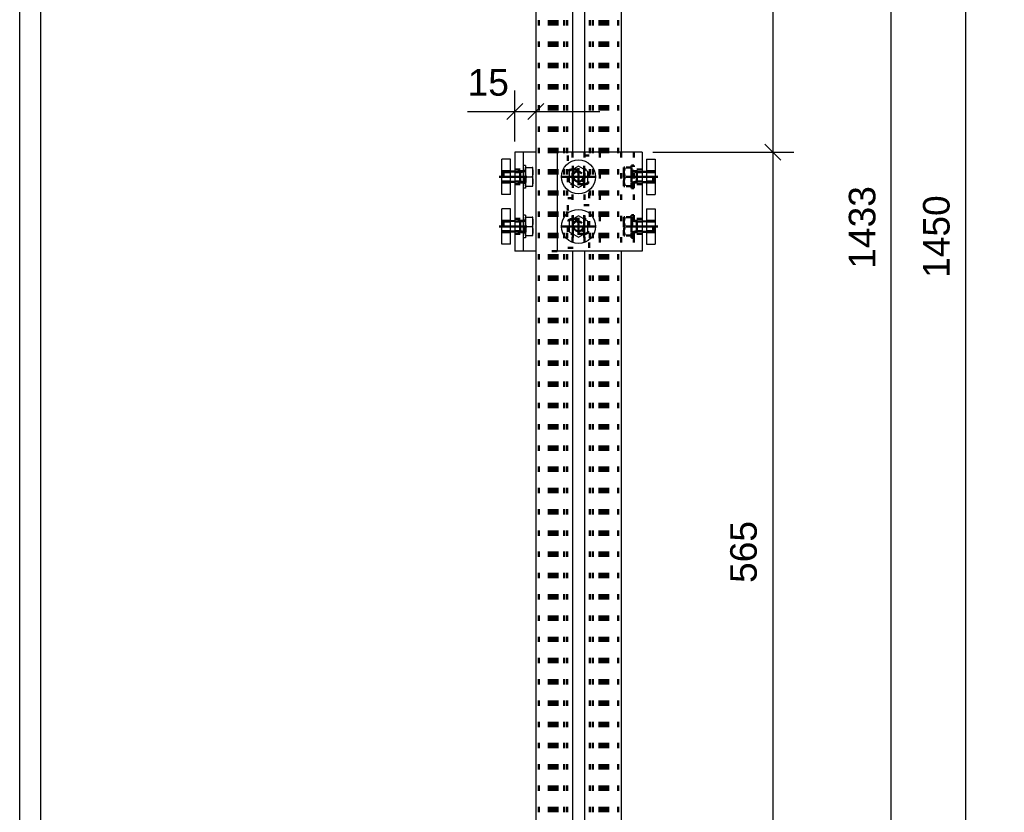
# Model space of a CAD drawing. Header units: millimetres. Extents: x -2 to 418, y -488 to -191.
# Tile 7 of 29: x 3 to 95, y -414 to -339. Entities that reach past the tile are written whole.
import ezdxf

# ---------------------------------------------------------------- set-up
doc = ezdxf.new("R2010")
doc.units = ezdxf.units.MM
doc.linetypes.add('DOT', pattern=[2, 0.5, -1.5])
doc.linetypes.add('STRICHPUNKT2', pattern=[18.5, 10, -4, 0.5, -4])
doc.layers.get('0').update_dxf_attribs({"linetype": 'CONTINUOUS'})
for name, color, linetype in [('DIM49', 4, 'CONTINUOUS'), ('LE_RED', 1, 'CONTINUOUS'), ('TXT_DIM49', 2, 'CONTINUOUS')]:
    doc.layers.add(name, color=color, linetype=linetype)
doc.layers.add('LE_ALL', color=7, linetype='CONTINUOUS', lineweight=50)
doc.styles.add('ARIAL', font='arial.ttf')

# ---------------------------------------------------------------- blocks, each defined once
blk = doc.blocks.new('DINA3_00002', base_point=(410.594, -481.109))
blk.add_line((4.594, -481.109), (4.594, -198.109))
blk.add_lwpolyline([(2.594, -483.109), (2.594, -196.109), (412.594, -196.109)])
blk = doc.blocks.new('_ZBL0012_00001')
blk.add_blockref('DINA3_00002', (410.594, -481.109))
blk = doc.blocks.new('_D4', base_point=(71.932, -316.605))
at = {"layer": 'DIM49', "color": 1}
for p, q in [((74.182, -276.808), (72.682, -275.308)), ((62.162, -276.058), (75.432, -276.058)), ((73.432, -276.058), (73.432, -351.392)), ((72.682, -350.642), (74.182, -352.142)), ((62.162, -351.392), (75.432, -351.392))]:
    blk.add_line(p, q, dxfattribs=at)
at = {"layer": 'TXT_DIM49', "style": 'ARIAL'}
blk.add_text('565', height=2.5, rotation=90.00021, dxfattribs=at).set_placement((71.932, -316.605))
blk = doc.blocks.new('_D5', base_point=(71.932, -391.938))
at = {"layer": 'DIM49', "color": 1}
for p, q in [((74.182, -352.142), (72.682, -350.642)), ((62.162, -351.392), (75.432, -351.392)), ((73.432, -351.392), (73.432, -426.725)), ((72.682, -425.975), (74.182, -427.475)), ((62.162, -426.725), (75.432, -426.725))]:
    blk.add_line(p, q, dxfattribs=at)
at = {"layer": 'TXT_DIM49', "style": 'ARIAL'}
blk.add_text('565', height=2.5, rotation=90.00021, dxfattribs=at).set_placement((71.932, -391.938))
blk = doc.blocks.new('Profiel 60x60_00571', base_point=(57.696, -262.996))
blk.add_line((51.162, -262.996), (51.162, -454.062))
for points in [[(54.596, -285.392), (54.596, -351.392)], [(55.729, -285.392), (55.729, -351.392)], [(59.162, -285.392), (59.162, -351.392)], [(54.596, -360.725), (54.596, -426.725)], [(55.729, -360.725), (55.729, -426.725)], [(59.162, -360.725), (59.162, -426.725)]]:
    blk.add_lwpolyline(points)
at = {"layer": 'LE_ALL', "color": 3, "linetype": 'DOT'}
for p, q in [((51.429, -262.996), (51.429, -454.062)), ((51.429, -262.996), (51.429, -454.062)), ((52.36, -262.996), (52.36, -454.062)), ((52.509, -262.996), (52.509, -454.062)), ((52.562, -262.996), (52.562, -454.062)), ((52.629, -262.996), (52.629, -454.062)), ((52.737, -262.996), (52.737, -454.062)), ((52.762, -262.996), (52.762, -454.062)), ((52.842, -262.996), (52.842, -454.062)), ((52.855, -262.996), (52.855, -454.062)), ((52.896, -262.996), (52.896, -454.062)), ((52.929, -262.996), (52.929, -454.062)), ((53.016, -262.996), (53.016, -454.062)), ((53.176, -262.996), (53.176, -454.062)), ((53.829, -262.996), (53.829, -454.062)), ((54.096, -262.996), (54.096, -454.062)), ((56.229, -262.996), (56.229, -454.062)), ((56.496, -262.996), (56.496, -454.062)), ((57.149, -262.996), (57.149, -454.062)), ((57.309, -262.996), (57.309, -454.062)), ((57.396, -262.996), (57.396, -454.062)), ((57.429, -262.996), (57.429, -454.062)), ((57.47, -262.996), (57.47, -454.062)), ((57.482, -262.996), (57.482, -454.062)), ((57.562, -262.996), (57.562, -454.062)), ((57.587, -262.996), (57.587, -454.062)), ((57.696, -262.996), (57.696, -454.062)), ((57.762, -262.996), (57.762, -454.062)), ((57.816, -262.996), (57.816, -454.062)), ((57.965, -262.996), (57.965, -454.062)), ((58.896, -262.996), (58.896, -454.062)), ((58.896, -262.996), (58.896, -454.062))]:
    blk.add_line(p, q, dxfattribs=at)
for points in [[(54.596, -351.392), (54.596, -360.725)], [(55.729, -351.392), (55.729, -360.725)], [(59.162, -351.392), (59.162, -360.725)]]:
    blk.add_lwpolyline(points, dxfattribs=at)
for name, p in [('_D4', (71.932, -316.605)), ('_D5', (71.932, -391.938))]:
    blk.add_blockref(name, p)
blk = doc.blocks.new('Profiel 60x60_00570')
blk.add_blockref('Profiel 60x60_00571', (57.696, -262.996))
blk = doc.blocks.new('_D12', base_point=(83.092, -362.369))
at = {"layer": 'DIM49', "color": 1}
blk.add_line((84.592, -454.062), (84.592, -262.996), dxfattribs=at)
at = {"layer": 'TXT_DIM49', "style": 'ARIAL'}
blk.add_text('1433', height=2.5, rotation=90.00021, dxfattribs=at).set_placement((83.092, -362.369))
blk = doc.blocks.new('Brede Strip 15x200_00576', base_point=(50.962, -455.445))
blk.add_blockref('_D12', (83.092, -362.369))
blk = doc.blocks.new('Brede Strip 15x200_00575')
blk.add_blockref('Brede Strip 15x200_00576', (50.962, -455.445))
blk = doc.blocks.new('Voetplaat + montage_00574')
blk.add_blockref('Brede Strip 15x200_00575', (0, 0))
blk = doc.blocks.new('_D13', base_point=(90.072, -363.235))
at = {"layer": 'DIM49', "color": 1}
blk.add_line((91.572, -262.729), (91.572, -456.062), dxfattribs=at)
at = {"layer": 'TXT_DIM49', "style": 'ARIAL'}
blk.add_text('1450', height=2.5, rotation=90.00021, dxfattribs=at).set_placement((90.072, -363.235))
blk = doc.blocks.new('1110 Cover 60 x 60_00658', base_point=(57.896, -262.996))
blk.add_blockref('_D13', (90.072, -363.235))
blk = doc.blocks.new('1110 Cover 60 x 60_00657')
blk.add_blockref('1110 Cover 60 x 60_00658', (57.896, -262.996))
blk = doc.blocks.new('Afdekkapje + montage_00656')
blk.add_blockref('1110 Cover 60 x 60_00657', (0, 0))
blk = doc.blocks.new('Hoeklijn 60x60x6_00727', base_point=(60.362, -351.392))
for p, q in [((53.162, -351.392), (53.162, -360.725)), ((61.162, -351.392), (53.162, -351.392)), ((61.162, -351.392), (61.162, -360.725)), ((61.162, -360.725), (53.162, -360.725))]:
    blk.add_line(p, q)
at = {"layer": 'LE_ALL', "color": 3, "linetype": 'DOT'}
for p, q in [((60.362, -351.392), (60.362, -360.725)), ((61.162, -353.025), (60.362, -353.025)), ((61.162, -354.425), (60.362, -354.425)), ((61.162, -357.692), (60.362, -357.692)), ((61.162, -359.092), (60.362, -359.092))]:
    blk.add_line(p, q, dxfattribs=at)
for points in [[(55.696, -353.025, -1), (55.696, -354.425), (54.629, -354.425, -1), (54.629, -353.025)], [(55.696, -357.692, -1), (55.696, -359.092), (54.629, -359.092, -1), (54.629, -357.692)]]:
    blk.add_lwpolyline(points, format="xyb", close=True, dxfattribs=at)
blk = doc.blocks.new('_00729', base_point=(56.746, -358.392))
at = {"layer": 'LE_ALL', "color": 1, "linetype": 'STRICHPUNKT2'}
for p, q in [((54.629, -352.675), (54.629, -354.775)), ((54.629, -352.675), (54.629, -354.775)), ((55.696, -352.675), (55.696, -354.775)), ((55.696, -352.675), (55.696, -354.775)), ((56.746, -353.725), (53.579, -353.725)), ((56.746, -353.725), (53.579, -353.725)), ((61.512, -353.725), (60.012, -353.725)), ((54.629, -357.342), (54.629, -359.442)), ((54.629, -357.342), (54.629, -359.442)), ((55.696, -357.342), (55.696, -359.442)), ((55.696, -357.342), (55.696, -359.442)), ((56.746, -358.392), (53.579, -358.392)), ((56.746, -358.392), (53.579, -358.392)), ((61.512, -358.392), (60.012, -358.392))]:
    blk.add_line(p, q, dxfattribs=at)
blk = doc.blocks.new('_00728')
blk.add_blockref('_00729', (56.746, -358.392))
blk = doc.blocks.new('Hoeklijn 60x60x6_00726')
for name, p in [('Hoeklijn 60x60x6_00727', (60.362, -351.392)), ('_00728', (0, 0))]:
    blk.add_blockref(name, p)
blk = doc.blocks.new('1011-2 Moerblok M8 SMALL_00732', base_point=(62.362, -353.192))
for p, q in [((61.562, -352.058), (62.362, -352.058)), ((62.362, -352.058), (62.362, -355.392))]:
    blk.add_line(p, q)
blk.add_lwpolyline([(61.562, -352.058), (61.562, -355.392), (62.362, -355.392)])
at = {"layer": 'LE_ALL', "color": 3, "linetype": 'DOT'}
for p, q in [((62.362, -353.192), (61.562, -353.192)), ((62.362, -354.258), (61.562, -354.258))]:
    blk.add_line(p, q, dxfattribs=at)
blk = doc.blocks.new('DIN 13-M8_00734', base_point=(62.362, -354.178))
at = {"layer": 'LE_ALL', "color": 3, "linetype": 'DOT'}
for p, q in [((62.362, -353.192), (61.562, -353.192)), ((62.362, -353.272), (61.562, -353.272)), ((62.362, -354.178), (61.562, -354.178)), ((62.362, -354.258), (61.562, -354.258))]:
    blk.add_line(p, q, dxfattribs=at)
blk = doc.blocks.new('DIN 13-M8_00733')
blk.add_blockref('DIN 13-M8_00734', (62.362, -354.178))
blk = doc.blocks.new('_00736', base_point=(62.629, -353.725))
at = {"layer": 'LE_ALL', "color": 1, "linetype": 'STRICHPUNKT2'}
blk.add_line((62.629, -353.725), (61.296, -353.725), dxfattribs=at)
blk = doc.blocks.new('_00735')
blk.add_blockref('_00736', (62.629, -353.725))
blk = doc.blocks.new('1011-2 Moerblok M8 SMALL_00731')
for name, p in [('1011-2 Moerblok M8 SMALL_00732', (62.362, -353.192)), ('_00735', (0, 0)), ('DIN 13-M8_00733', (0, 0))]:
    blk.add_blockref(name, p)
blk = doc.blocks.new('Sluitring (DIN 125)-M8_00738', base_point=(60.362, -354.285))
at = {"layer": 'LE_ALL', "color": 3, "linetype": 'DOT'}
for p, q in [((60.149, -352.658), (60.362, -352.658)), ((60.149, -354.792), (60.149, -352.658)), ((60.362, -354.792), (60.362, -352.658)), ((60.362, -353.165), (60.149, -353.165)), ((60.362, -354.285), (60.149, -354.285)), ((60.149, -354.792), (60.362, -354.792))]:
    blk.add_line(p, q, dxfattribs=at)
blk = doc.blocks.new('Sluitring (DIN 125)-M8_00737')
blk.add_blockref('Sluitring (DIN 125)-M8_00738', (60.362, -354.285))
blk = doc.blocks.new('Zeskant tapbout-M8x16 (DIN 933)_00740', base_point=(60.149, -353.192))
at = {"layer": 'LE_ALL', "color": 3, "linetype": 'DOT'}
for p, q in [((59.442, -352.858), (59.442, -353.292)), ((59.52, -352.858), (59.442, -352.858)), ((60.149, -352.858), (59.52, -352.858)), ((60.149, -352.858), (60.149, -353.725)), ((59.442, -353.292), (59.442, -354.158)), ((60.149, -353.725), (59.52, -353.725)), ((60.149, -353.192), (60.149, -354.258)), ((60.202, -353.192), (60.149, -353.192)), ((60.202, -353.192), (60.649, -353.272)), ((60.649, -353.272), (60.649, -354.178)), ((60.202, -354.258), (60.149, -354.258)), ((62.282, -354.178), (60.649, -354.178))]:
    blk.add_line(p, q, dxfattribs=at)
for points in [[(59.442, -353.292), (59.461, -353.083), (59.52, -352.858)], [(59.52, -353.725), (59.461, -353.5), (59.442, -353.292)], [(59.442, -354.158), (59.442, -354.592), (59.52, -354.592), (59.461, -354.367), (59.442, -354.158), (59.461, -353.949), (59.52, -353.725)], [(60.149, -353.725), (60.149, -354.592), (59.52, -354.592)], [(60.202, -353.192), (60.202, -354.258), (60.649, -354.178)], [(62.282, -354.178), (62.282, -353.272), (60.649, -353.272)]]:
    blk.add_lwpolyline(points, dxfattribs=at)
blk = doc.blocks.new('GEWINDE_00742', base_point=(60.202, -354.258))
for p, q in [((61.162, -353.192), (61.562, -353.192)), ((61.162, -354.258), (61.562, -354.258))]:
    blk.add_line(p, q)
at = {"layer": 'LE_ALL', "color": 3, "linetype": 'DOT'}
for p, q in [((60.202, -353.192), (60.649, -353.272)), ((60.649, -354.178), (60.649, -353.272)), ((61.562, -353.192), (62.202, -353.192)), ((61.562, -353.272), (62.282, -353.272)), ((62.202, -354.258), (62.202, -353.192)), ((62.202, -353.192), (62.282, -353.272)), ((60.202, -354.258), (60.649, -354.178)), ((61.562, -354.178), (62.282, -354.178)), ((61.562, -354.258), (62.202, -354.258))]:
    blk.add_line(p, q, dxfattribs=at)
for points in [[(60.202, -353.192), (61.162, -353.192)], [(60.649, -353.272), (61.162, -353.272)], [(62.202, -354.258), (62.282, -354.178), (62.282, -353.272)], [(60.202, -354.258), (61.162, -354.258)], [(60.649, -354.178), (61.162, -354.178)]]:
    blk.add_lwpolyline(points, dxfattribs=at)
at = {"layer": 'LE_RED'}
for p, q in [((61.162, -353.272), (61.562, -353.272)), ((61.162, -354.178), (61.562, -354.178))]:
    blk.add_line(p, q, dxfattribs=at)
blk = doc.blocks.new('GEWINDE_00741')
blk.add_blockref('GEWINDE_00742', (60.202, -354.258))
blk = doc.blocks.new('Zeskant tapbout-M8x16 (DIN 933)_00739')
for name, p in [('Zeskant tapbout-M8x16 (DIN 933)_00740', (60.149, -353.192)), ('GEWINDE_00741', (0, 0))]:
    blk.add_blockref(name, p)
blk = doc.blocks.new('Montage scherm_00730')
for name in ['Zeskant tapbout-M8x16 (DIN 933)_00739', 'Sluitring (DIN 125)-M8_00737', '1011-2 Moerblok M8 SMALL_00731']:
    blk.add_blockref(name, (0, 0))
blk = doc.blocks.new('1011-2 Moerblok M8 SMALL_00745', base_point=(62.362, -357.858))
for p, q in [((61.562, -356.725), (62.362, -356.725)), ((62.362, -356.725), (62.362, -360.058))]:
    blk.add_line(p, q)
blk.add_lwpolyline([(61.562, -356.725), (61.562, -360.058), (62.362, -360.058)])
at = {"layer": 'LE_ALL', "color": 3, "linetype": 'DOT'}
for p, q in [((62.362, -357.858), (61.562, -357.858)), ((62.362, -358.925), (61.562, -358.925))]:
    blk.add_line(p, q, dxfattribs=at)
blk = doc.blocks.new('DIN 13-M8_00747', base_point=(62.362, -358.845))
at = {"layer": 'LE_ALL', "color": 3, "linetype": 'DOT'}
for p, q in [((62.362, -357.858), (61.562, -357.858)), ((62.362, -357.938), (61.562, -357.938)), ((62.362, -358.845), (61.562, -358.845)), ((62.362, -358.925), (61.562, -358.925))]:
    blk.add_line(p, q, dxfattribs=at)
blk = doc.blocks.new('DIN 13-M8_00746')
blk.add_blockref('DIN 13-M8_00747', (62.362, -358.845))
blk = doc.blocks.new('_00749', base_point=(62.629, -358.392))
at = {"layer": 'LE_ALL', "color": 1, "linetype": 'STRICHPUNKT2'}
blk.add_line((62.629, -358.392), (61.296, -358.392), dxfattribs=at)
blk = doc.blocks.new('_00748')
blk.add_blockref('_00749', (62.629, -358.392))
blk = doc.blocks.new('1011-2 Moerblok M8 SMALL_00744')
for name, p in [('1011-2 Moerblok M8 SMALL_00745', (62.362, -357.858)), ('_00748', (0, 0)), ('DIN 13-M8_00746', (0, 0))]:
    blk.add_blockref(name, p)
blk = doc.blocks.new('Sluitring (DIN 125)-M8_00751', base_point=(60.362, -358.952))
at = {"layer": 'LE_ALL', "color": 3, "linetype": 'DOT'}
for p, q in [((60.149, -357.325), (60.362, -357.325)), ((60.149, -359.458), (60.149, -357.325)), ((60.362, -359.458), (60.362, -357.325)), ((60.362, -357.832), (60.149, -357.832)), ((60.362, -358.952), (60.149, -358.952)), ((60.149, -359.458), (60.362, -359.458))]:
    blk.add_line(p, q, dxfattribs=at)
blk = doc.blocks.new('Sluitring (DIN 125)-M8_00750')
blk.add_blockref('Sluitring (DIN 125)-M8_00751', (60.362, -358.952))
blk = doc.blocks.new('Zeskant tapbout-M8x16 (DIN 933)_00753', base_point=(60.149, -357.858))
at = {"layer": 'LE_ALL', "color": 3, "linetype": 'DOT'}
for p, q in [((59.442, -357.525), (59.442, -357.958)), ((59.52, -357.525), (59.442, -357.525)), ((60.149, -357.525), (59.52, -357.525)), ((60.149, -357.525), (60.149, -358.392)), ((59.442, -357.958), (59.442, -358.825)), ((60.149, -358.392), (59.52, -358.392)), ((60.149, -357.858), (60.149, -358.925)), ((60.202, -357.858), (60.149, -357.858)), ((60.202, -357.858), (60.649, -357.938)), ((60.649, -357.938), (60.649, -358.845)), ((60.202, -358.925), (60.149, -358.925)), ((62.282, -358.845), (60.649, -358.845))]:
    blk.add_line(p, q, dxfattribs=at)
for points in [[(59.442, -357.958), (59.461, -357.749), (59.52, -357.525)], [(59.52, -358.392), (59.461, -358.167), (59.442, -357.958)], [(59.442, -358.825), (59.442, -359.258), (59.52, -359.258), (59.461, -359.034), (59.442, -358.825), (59.461, -358.616), (59.52, -358.392)], [(60.149, -358.392), (60.149, -359.258), (59.52, -359.258)], [(60.202, -357.858), (60.202, -358.925), (60.649, -358.845)], [(62.282, -358.845), (62.282, -357.938), (60.649, -357.938)]]:
    blk.add_lwpolyline(points, dxfattribs=at)
blk = doc.blocks.new('GEWINDE_00755', base_point=(60.202, -358.925))
for p, q in [((61.162, -357.858), (61.562, -357.858)), ((61.162, -358.925), (61.562, -358.925))]:
    blk.add_line(p, q)
at = {"layer": 'LE_ALL', "color": 3, "linetype": 'DOT'}
for p, q in [((60.202, -357.858), (60.649, -357.938)), ((60.649, -358.845), (60.649, -357.938)), ((61.562, -357.858), (62.202, -357.858)), ((61.562, -357.938), (62.282, -357.938)), ((62.202, -358.925), (62.202, -357.858)), ((62.202, -357.858), (62.282, -357.938)), ((60.202, -358.925), (60.649, -358.845)), ((61.562, -358.845), (62.282, -358.845)), ((61.562, -358.925), (62.202, -358.925))]:
    blk.add_line(p, q, dxfattribs=at)
for points in [[(60.202, -357.858), (61.162, -357.858)], [(60.649, -357.938), (61.162, -357.938)], [(62.202, -358.925), (62.282, -358.845), (62.282, -357.938)], [(60.202, -358.925), (61.162, -358.925)], [(60.649, -358.845), (61.162, -358.845)]]:
    blk.add_lwpolyline(points, dxfattribs=at)
at = {"layer": 'LE_RED'}
for p, q in [((61.162, -357.938), (61.562, -357.938)), ((61.162, -358.845), (61.562, -358.845))]:
    blk.add_line(p, q, dxfattribs=at)
blk = doc.blocks.new('GEWINDE_00754')
blk.add_blockref('GEWINDE_00755', (60.202, -358.925))
blk = doc.blocks.new('Zeskant tapbout-M8x16 (DIN 933)_00752')
for name, p in [('Zeskant tapbout-M8x16 (DIN 933)_00753', (60.149, -357.858)), ('GEWINDE_00754', (0, 0))]:
    blk.add_blockref(name, p)
blk = doc.blocks.new('Montage scherm_00743')
for name in ['Zeskant tapbout-M8x16 (DIN 933)_00752', 'Sluitring (DIN 125)-M8_00750', '1011-2 Moerblok M8 SMALL_00744']:
    blk.add_blockref(name, (0, 0))
blk = doc.blocks.new('1011 Moerblok M8_00758', base_point=(56.162, -360.392))
at = {"layer": 'LE_ALL', "color": 3, "linetype": 'DOT'}
blk.add_lwpolyline([(56.162, -360.392), (56.162, -356.392), (54.162, -356.392), (54.162, -360.392)], close=True, dxfattribs=at)
blk = doc.blocks.new('_00760', base_point=(55.162, -358.392))
at = {"layer": 'LE_ALL', "color": 1, "linetype": 'STRICHPUNKT2'}
for q in [(54.362, -358.392), (54.362, -358.392), (55.162, -357.592), (55.162, -357.592), (55.162, -359.192), (55.962, -358.392), (55.162, -359.192), (55.962, -358.392)]:
    blk.add_line((55.162, -358.392), q, dxfattribs=at)
blk = doc.blocks.new('_00759')
blk.add_blockref('_00760', (55.162, -358.392))
blk = doc.blocks.new('1011 Moerblok M8_00757')
for name, p in [('1011 Moerblok M8_00758', (56.162, -360.392)), ('_00759', (0, 0))]:
    blk.add_blockref(name, p)
blk = doc.blocks.new('Carrosseriering M8 (ISO 7093 _ DIN 9021)_00762', base_point=(54.602, -358.392))
blk.add_circle((55.162, -358.392), 1.6)
at = {"layer": 'LE_ALL', "color": 3, "linetype": 'DOT'}
blk.add_circle((55.162, -358.392), 0.56, dxfattribs=at)
blk = doc.blocks.new('Carrosseriering M8 (ISO 7093 _ DIN 9021)_00761')
blk.add_blockref('Carrosseriering M8 (ISO 7093 _ DIN 9021)_00762', (54.602, -358.392))
blk = doc.blocks.new('Zeskant tapbout-M8x18 (DIN 933)_00764', base_point=(54.709, -358.392))
blk.add_lwpolyline([(54.296, -358.892), (55.162, -359.392), (56.029, -358.892), (56.029, -357.891), (55.162, -357.391), (54.296, -357.891)], close=True)
at = {"layer": 'LE_ALL', "color": 3, "linetype": 'DOT'}
for radius in [0.533, 0.453]:
    blk.add_circle((55.162, -358.392), radius, dxfattribs=at)
blk = doc.blocks.new('GEWINDE_00766', base_point=(54.725, -358.509))
at = {"layer": 'LE_ALL', "color": 3, "linetype": 'DOT'}
blk.add_lwpolyline([(54.725, -358.509, 0.339113), (55.162, -358.845, 1.140985), (55.045, -357.954)], format="xyb", dxfattribs=at)
blk = doc.blocks.new('GEWINDE_00765')
blk.add_blockref('GEWINDE_00766', (54.725, -358.509))
blk = doc.blocks.new('Zeskant tapbout-M8x18 (DIN 933)_00763')
for name, p in [('Zeskant tapbout-M8x18 (DIN 933)_00764', (54.709, -358.392)), ('GEWINDE_00765', (0, 0))]:
    blk.add_blockref(name, p)
blk = doc.blocks.new('Montage baluster_00756')
for name in ['1011 Moerblok M8_00757', 'Carrosseriering M8 (ISO 7093 _ DIN 9021)_00761', 'Zeskant tapbout-M8x18 (DIN 933)_00763']:
    blk.add_blockref(name, (0, 0))
blk = doc.blocks.new('1011 Moerblok M8_00769', base_point=(56.162, -355.725))
at = {"layer": 'LE_ALL', "color": 3, "linetype": 'DOT'}
blk.add_lwpolyline([(56.162, -355.725), (56.162, -351.725), (54.162, -351.725), (54.162, -355.725)], close=True, dxfattribs=at)
blk = doc.blocks.new('_00771', base_point=(55.162, -353.725))
at = {"layer": 'LE_ALL', "color": 1, "linetype": 'STRICHPUNKT2'}
for q in [(54.362, -353.725), (54.362, -353.725), (55.162, -352.925), (55.162, -352.925), (55.162, -354.525), (55.962, -353.725), (55.162, -354.525), (55.962, -353.725)]:
    blk.add_line((55.162, -353.725), q, dxfattribs=at)
blk = doc.blocks.new('_00770')
blk.add_blockref('_00771', (55.162, -353.725))
blk = doc.blocks.new('1011 Moerblok M8_00768')
for name, p in [('1011 Moerblok M8_00769', (56.162, -355.725)), ('_00770', (0, 0))]:
    blk.add_blockref(name, p)
blk = doc.blocks.new('Carrosseriering M8 (ISO 7093 _ DIN 9021)_00773', base_point=(54.602, -353.725))
blk.add_circle((55.162, -353.725), 1.6)
at = {"layer": 'LE_ALL', "color": 3, "linetype": 'DOT'}
blk.add_circle((55.162, -353.725), 0.56, dxfattribs=at)
blk = doc.blocks.new('Carrosseriering M8 (ISO 7093 _ DIN 9021)_00772')
blk.add_blockref('Carrosseriering M8 (ISO 7093 _ DIN 9021)_00773', (54.602, -353.725))
blk = doc.blocks.new('Zeskant tapbout-M8x18 (DIN 933)_00775', base_point=(54.709, -353.725))
blk.add_lwpolyline([(54.296, -354.225), (55.162, -354.726), (56.029, -354.225), (56.029, -353.225), (55.162, -352.724), (54.296, -353.225)], close=True)
at = {"layer": 'LE_ALL', "color": 3, "linetype": 'DOT'}
for radius in [0.533, 0.453]:
    blk.add_circle((55.162, -353.725), radius, dxfattribs=at)
blk = doc.blocks.new('GEWINDE_00777', base_point=(54.725, -353.843))
at = {"layer": 'LE_ALL', "color": 3, "linetype": 'DOT'}
blk.add_lwpolyline([(54.725, -353.843, 0.339113), (55.162, -354.178, 1.140985), (55.045, -353.287)], format="xyb", dxfattribs=at)
blk = doc.blocks.new('GEWINDE_00776')
blk.add_blockref('GEWINDE_00777', (54.725, -353.843))
blk = doc.blocks.new('Zeskant tapbout-M8x18 (DIN 933)_00774')
for name, p in [('Zeskant tapbout-M8x18 (DIN 933)_00775', (54.709, -353.725)), ('GEWINDE_00776', (0, 0))]:
    blk.add_blockref(name, p)
blk = doc.blocks.new('Montage baluster_00767')
for name in ['1011 Moerblok M8_00768', 'Carrosseriering M8 (ISO 7093 _ DIN 9021)_00772', 'Zeskant tapbout-M8x18 (DIN 933)_00774']:
    blk.add_blockref(name, (0, 0))
blk = doc.blocks.new('Bevestigingshoeklijn_00725')
for name in ['Hoeklijn 60x60x6_00726', 'Montage baluster_00767', 'Montage scherm_00730', 'Montage baluster_00756', 'Montage scherm_00743']:
    blk.add_blockref(name, (0, 0))
blk = doc.blocks.new('_D9', base_point=(44.73, -346.089))
at = {"layer": 'DIM49', "color": 1}
for p, q in [((49.162, -350.392), (49.162, -345.589)), ((48.412, -348.339), (49.912, -346.839)), ((51.912, -346.839), (50.412, -348.339)), ((51.162, -347.072), (51.162, -349.589)), ((44.73, -347.589), (57.162, -347.589))]:
    blk.add_line(p, q, dxfattribs=at)
at = {"layer": 'TXT_DIM49', "style": 'ARIAL'}
blk.add_text('15', height=2.5, dxfattribs=at).set_placement((44.73, -346.089))
blk = doc.blocks.new('Hoeklijn 60x60x6_00872', base_point=(49.162, -359.092))
for p, q in [((49.162, -351.392), (49.162, -360.725)), ((49.962, -351.392), (49.162, -351.392)), ((49.962, -351.392), (49.962, -360.725)), ((51.162, -351.392), (49.962, -351.392)), ((49.962, -360.725), (49.162, -360.725)), ((51.162, -360.725), (49.962, -360.725))]:
    blk.add_line(p, q)
at = {"layer": 'LE_ALL', "color": 3, "linetype": 'DOT'}
for p, q in [((53.162, -351.392), (51.162, -351.392)), ((57.162, -351.392), (57.162, -360.725)), ((49.162, -353.025), (49.962, -353.025)), ((49.162, -354.425), (49.962, -354.425)), ((49.162, -357.692), (49.962, -357.692)), ((49.162, -359.092), (49.962, -359.092)), ((53.162, -360.725), (51.162, -360.725))]:
    blk.add_line(p, q, dxfattribs=at)
blk.add_blockref('_D9', (44.73, -346.089))
blk = doc.blocks.new('_00874', base_point=(53.579, -358.392))
at = {"layer": 'LE_ALL', "color": 1, "linetype": 'STRICHPUNKT2'}
for p, q in [((54.629, -352.675), (54.629, -354.775)), ((54.629, -352.675), (54.629, -354.775)), ((55.696, -352.675), (55.696, -354.775)), ((55.696, -352.675), (55.696, -354.775)), ((48.812, -353.725), (50.312, -353.725)), ((53.579, -353.725), (56.746, -353.725)), ((53.579, -353.725), (56.746, -353.725)), ((54.629, -357.342), (54.629, -359.442)), ((54.629, -357.342), (54.629, -359.442)), ((55.696, -357.342), (55.696, -359.442)), ((55.696, -357.342), (55.696, -359.442)), ((48.812, -358.392), (50.312, -358.392)), ((53.579, -358.392), (56.746, -358.392)), ((53.579, -358.392), (56.746, -358.392))]:
    blk.add_line(p, q, dxfattribs=at)
blk = doc.blocks.new('_00873')
blk.add_blockref('_00874', (53.579, -358.392))
blk = doc.blocks.new('Hoeklijn 60x60x6_00871')
for name, p in [('Hoeklijn 60x60x6_00872', (49.162, -359.092)), ('_00873', (0, 0))]:
    blk.add_blockref(name, p)
blk = doc.blocks.new('1011-2 Moerblok M8 SMALL_00877', base_point=(47.962, -354.258))
for p, q in [((47.962, -355.392), (47.962, -352.058)), ((48.762, -355.392), (47.962, -355.392))]:
    blk.add_line(p, q)
blk.add_lwpolyline([(48.762, -355.392), (48.762, -352.058), (47.962, -352.058)])
at = {"layer": 'LE_ALL', "color": 3, "linetype": 'DOT'}
for p, q in [((47.962, -353.192), (48.762, -353.192)), ((47.962, -354.258), (48.762, -354.258))]:
    blk.add_line(p, q, dxfattribs=at)
blk = doc.blocks.new('DIN 13-M8_00879', base_point=(47.962, -353.272))
at = {"layer": 'LE_ALL', "color": 3, "linetype": 'DOT'}
for p, q in [((47.962, -353.192), (48.762, -353.192)), ((47.962, -353.272), (48.762, -353.272)), ((47.962, -354.178), (48.762, -354.178)), ((47.962, -354.258), (48.762, -354.258))]:
    blk.add_line(p, q, dxfattribs=at)
blk = doc.blocks.new('DIN 13-M8_00878')
blk.add_blockref('DIN 13-M8_00879', (47.962, -353.272))
blk = doc.blocks.new('_00881', base_point=(47.696, -353.725))
at = {"layer": 'LE_ALL', "color": 1, "linetype": 'STRICHPUNKT2'}
blk.add_line((47.696, -353.725), (49.029, -353.725), dxfattribs=at)
blk = doc.blocks.new('_00880')
blk.add_blockref('_00881', (47.696, -353.725))
blk = doc.blocks.new('1011-2 Moerblok M8 SMALL_00876')
for name, p in [('1011-2 Moerblok M8 SMALL_00877', (47.962, -354.258)), ('_00880', (0, 0)), ('DIN 13-M8_00878', (0, 0))]:
    blk.add_blockref(name, p)
blk = doc.blocks.new('Sluitring (DIN 125)-M8_00883', base_point=(49.962, -353.165))
for p, q in [((49.962, -352.658), (49.962, -354.792)), ((50.176, -352.658), (49.962, -352.658)), ((50.176, -352.658), (50.176, -354.792)), ((50.176, -354.792), (49.962, -354.792))]:
    blk.add_line(p, q)
at = {"layer": 'LE_ALL', "color": 3, "linetype": 'DOT'}
for p, q in [((49.962, -353.165), (50.176, -353.165)), ((49.962, -354.285), (50.176, -354.285))]:
    blk.add_line(p, q, dxfattribs=at)
blk = doc.blocks.new('Sluitring (DIN 125)-M8_00882')
blk.add_blockref('Sluitring (DIN 125)-M8_00883', (49.962, -353.165))
blk = doc.blocks.new('Zeskant tapbout-M8x16 (DIN 933)_00885', base_point=(50.176, -354.258))
for p, q in [((50.176, -352.858), (50.805, -352.858)), ((50.176, -353.725), (50.176, -352.858)), ((50.882, -352.858), (50.805, -352.858)), ((50.882, -353.292), (50.882, -352.858)), ((50.176, -354.592), (50.805, -354.592)), ((50.805, -354.592), (50.882, -354.592)), ((50.882, -354.592), (50.882, -354.158))]:
    blk.add_line(p, q)
for points in [[(50.805, -352.858), (50.863, -353.083), (50.882, -353.292)], [(50.176, -354.592), (50.176, -353.725), (50.805, -353.725), (50.863, -353.949), (50.882, -354.158)], [(50.882, -354.158), (50.882, -353.292), (50.863, -353.5), (50.805, -353.725)], [(50.882, -354.158), (50.863, -354.367), (50.805, -354.592)]]:
    blk.add_lwpolyline(points)
at = {"layer": 'LE_ALL', "color": 3, "linetype": 'DOT'}
for p, q in [((48.042, -353.272), (49.676, -353.272)), ((49.676, -354.178), (49.676, -353.272)), ((50.122, -353.192), (50.176, -353.192)), ((50.176, -354.258), (50.176, -353.192)), ((50.122, -354.258), (49.676, -354.178)), ((50.122, -354.258), (50.176, -354.258))]:
    blk.add_line(p, q, dxfattribs=at)
for points in [[(48.042, -353.272), (48.042, -354.178), (49.676, -354.178)], [(50.122, -354.258), (50.122, -353.192), (49.676, -353.272)]]:
    blk.add_lwpolyline(points, dxfattribs=at)
blk = doc.blocks.new('GEWINDE_00887', base_point=(49.962, -353.22))
for p, q in [((49.162, -353.192), (48.762, -353.192)), ((49.162, -354.258), (48.762, -354.258))]:
    blk.add_line(p, q)
at = {"layer": 'LE_ALL', "color": 3, "linetype": 'DOT'}
for p, q in [((48.762, -353.272), (48.042, -353.272)), ((48.122, -353.192), (48.122, -354.258)), ((48.762, -353.192), (48.122, -353.192)), ((49.962, -353.22), (49.676, -353.272)), ((49.676, -353.272), (49.676, -354.178)), ((50.122, -353.192), (49.962, -353.22)), ((48.762, -354.178), (48.042, -354.178)), ((48.122, -354.258), (48.042, -354.178)), ((48.762, -354.258), (48.122, -354.258)), ((49.962, -354.23), (49.676, -354.178)), ((50.122, -354.258), (49.962, -354.23))]:
    blk.add_line(p, q, dxfattribs=at)
for points in [[(48.122, -353.192), (48.042, -353.272), (48.042, -354.178)], [(50.122, -353.192), (49.962, -353.192), (49.162, -353.192)], [(49.676, -353.272), (49.162, -353.272)], [(49.676, -354.178), (49.162, -354.178)], [(50.122, -354.258), (49.962, -354.258), (49.162, -354.258)]]:
    blk.add_lwpolyline(points, dxfattribs=at)
at = {"layer": 'LE_RED'}
for p, q in [((49.162, -353.272), (48.762, -353.272)), ((49.162, -354.178), (48.762, -354.178))]:
    blk.add_line(p, q, dxfattribs=at)
blk = doc.blocks.new('GEWINDE_00886')
blk.add_blockref('GEWINDE_00887', (49.962, -353.22))
blk = doc.blocks.new('Zeskant tapbout-M8x16 (DIN 933)_00884')
for name, p in [('Zeskant tapbout-M8x16 (DIN 933)_00885', (50.176, -354.258)), ('GEWINDE_00886', (0, 0))]:
    blk.add_blockref(name, p)
blk = doc.blocks.new('Montage scherm_00875')
for name in ['1011-2 Moerblok M8 SMALL_00876', 'Zeskant tapbout-M8x16 (DIN 933)_00884', 'Sluitring (DIN 125)-M8_00882']:
    blk.add_blockref(name, (0, 0))
blk = doc.blocks.new('1011-2 Moerblok M8 SMALL_00890', base_point=(47.962, -358.925))
for p, q in [((47.962, -360.058), (47.962, -356.725)), ((48.762, -360.058), (47.962, -360.058))]:
    blk.add_line(p, q)
blk.add_lwpolyline([(48.762, -360.058), (48.762, -356.725), (47.962, -356.725)])
at = {"layer": 'LE_ALL', "color": 3, "linetype": 'DOT'}
for p, q in [((47.962, -357.858), (48.762, -357.858)), ((47.962, -358.925), (48.762, -358.925))]:
    blk.add_line(p, q, dxfattribs=at)
blk = doc.blocks.new('DIN 13-M8_00892', base_point=(47.962, -357.938))
at = {"layer": 'LE_ALL', "color": 3, "linetype": 'DOT'}
for p, q in [((47.962, -357.858), (48.762, -357.858)), ((47.962, -357.938), (48.762, -357.938)), ((47.962, -358.845), (48.762, -358.845)), ((47.962, -358.925), (48.762, -358.925))]:
    blk.add_line(p, q, dxfattribs=at)
blk = doc.blocks.new('DIN 13-M8_00891')
blk.add_blockref('DIN 13-M8_00892', (47.962, -357.938))
blk = doc.blocks.new('_00894', base_point=(47.696, -358.392))
at = {"layer": 'LE_ALL', "color": 1, "linetype": 'STRICHPUNKT2'}
blk.add_line((47.696, -358.392), (49.029, -358.392), dxfattribs=at)
blk = doc.blocks.new('_00893')
blk.add_blockref('_00894', (47.696, -358.392))
blk = doc.blocks.new('1011-2 Moerblok M8 SMALL_00889')
for name, p in [('1011-2 Moerblok M8 SMALL_00890', (47.962, -358.925)), ('_00893', (0, 0)), ('DIN 13-M8_00891', (0, 0))]:
    blk.add_blockref(name, p)
blk = doc.blocks.new('Sluitring (DIN 125)-M8_00896', base_point=(49.962, -357.832))
for p, q in [((49.962, -357.325), (49.962, -359.458)), ((50.176, -357.325), (49.962, -357.325)), ((50.176, -357.325), (50.176, -359.458)), ((50.176, -359.458), (49.962, -359.458))]:
    blk.add_line(p, q)
at = {"layer": 'LE_ALL', "color": 3, "linetype": 'DOT'}
for p, q in [((49.962, -357.832), (50.176, -357.832)), ((49.962, -358.952), (50.176, -358.952))]:
    blk.add_line(p, q, dxfattribs=at)
blk = doc.blocks.new('Sluitring (DIN 125)-M8_00895')
blk.add_blockref('Sluitring (DIN 125)-M8_00896', (49.962, -357.832))
blk = doc.blocks.new('Zeskant tapbout-M8x16 (DIN 933)_00898', base_point=(50.176, -358.925))
for p, q in [((50.176, -357.525), (50.805, -357.525)), ((50.176, -358.392), (50.176, -357.525)), ((50.882, -357.525), (50.805, -357.525)), ((50.882, -357.958), (50.882, -357.525)), ((50.176, -359.258), (50.805, -359.258)), ((50.805, -359.258), (50.882, -359.258)), ((50.882, -359.258), (50.882, -358.825))]:
    blk.add_line(p, q)
for points in [[(50.805, -357.525), (50.863, -357.749), (50.882, -357.958)], [(50.176, -359.258), (50.176, -358.392), (50.805, -358.392), (50.863, -358.616), (50.882, -358.825)], [(50.882, -358.825), (50.882, -357.958), (50.863, -358.167), (50.805, -358.392)], [(50.882, -358.825), (50.863, -359.034), (50.805, -359.258)]]:
    blk.add_lwpolyline(points)
at = {"layer": 'LE_ALL', "color": 3, "linetype": 'DOT'}
for p, q in [((48.042, -357.938), (49.676, -357.938)), ((49.676, -358.845), (49.676, -357.938)), ((50.122, -357.858), (50.176, -357.858)), ((50.176, -358.925), (50.176, -357.858)), ((50.122, -358.925), (49.676, -358.845)), ((50.122, -358.925), (50.176, -358.925))]:
    blk.add_line(p, q, dxfattribs=at)
for points in [[(48.042, -357.938), (48.042, -358.845), (49.676, -358.845)], [(50.122, -358.925), (50.122, -357.858), (49.676, -357.938)]]:
    blk.add_lwpolyline(points, dxfattribs=at)
blk = doc.blocks.new('GEWINDE_00900', base_point=(49.962, -357.887))
for p, q in [((49.162, -357.858), (48.762, -357.858)), ((49.162, -358.925), (48.762, -358.925))]:
    blk.add_line(p, q)
at = {"layer": 'LE_ALL', "color": 3, "linetype": 'DOT'}
for p, q in [((48.762, -357.938), (48.042, -357.938)), ((48.122, -357.858), (48.122, -358.925)), ((48.762, -357.858), (48.122, -357.858)), ((49.962, -357.887), (49.676, -357.938)), ((49.676, -357.938), (49.676, -358.845)), ((50.122, -357.858), (49.962, -357.887)), ((48.762, -358.845), (48.042, -358.845)), ((48.122, -358.925), (48.042, -358.845)), ((48.762, -358.925), (48.122, -358.925)), ((49.962, -358.896), (49.676, -358.845)), ((50.122, -358.925), (49.962, -358.896))]:
    blk.add_line(p, q, dxfattribs=at)
for points in [[(48.122, -357.858), (48.042, -357.938), (48.042, -358.845)], [(50.122, -357.858), (49.962, -357.858), (49.162, -357.858)], [(49.676, -357.938), (49.162, -357.938)], [(49.676, -358.845), (49.162, -358.845)], [(50.122, -358.925), (49.962, -358.925), (49.162, -358.925)]]:
    blk.add_lwpolyline(points, dxfattribs=at)
at = {"layer": 'LE_RED'}
for p, q in [((49.162, -357.938), (48.762, -357.938)), ((49.162, -358.845), (48.762, -358.845))]:
    blk.add_line(p, q, dxfattribs=at)
blk = doc.blocks.new('GEWINDE_00899')
blk.add_blockref('GEWINDE_00900', (49.962, -357.887))
blk = doc.blocks.new('Zeskant tapbout-M8x16 (DIN 933)_00897')
for name, p in [('Zeskant tapbout-M8x16 (DIN 933)_00898', (50.176, -358.925)), ('GEWINDE_00899', (0, 0))]:
    blk.add_blockref(name, p)
blk = doc.blocks.new('Montage scherm_00888')
for name in ['1011-2 Moerblok M8 SMALL_00889', 'Zeskant tapbout-M8x16 (DIN 933)_00897', 'Sluitring (DIN 125)-M8_00895']:
    blk.add_blockref(name, (0, 0))
blk = doc.blocks.new('_00904', base_point=(55.162, -358.392))
at = {"layer": 'LE_ALL', "color": 1, "linetype": 'STRICHPUNKT2'}
for q in [(54.362, -358.392), (54.362, -358.392), (55.162, -357.592), (55.162, -357.592), (55.162, -359.192), (55.962, -358.392), (55.162, -359.192), (55.962, -358.392)]:
    blk.add_line((55.162, -358.392), q, dxfattribs=at)
blk = doc.blocks.new('_00903')
blk.add_blockref('_00904', (55.162, -358.392))
blk = doc.blocks.new('1011 Moerblok M8_00902')
blk.add_blockref('_00903', (0, 0))
blk = doc.blocks.new('Montage baluster_00901')
blk.add_blockref('1011 Moerblok M8_00902', (0, 0))
blk = doc.blocks.new('_00908', base_point=(55.162, -353.725))
at = {"layer": 'LE_ALL', "color": 1, "linetype": 'STRICHPUNKT2'}
for q in [(54.362, -353.725), (54.362, -353.725), (55.162, -352.925), (55.162, -352.925), (55.162, -354.525), (55.962, -353.725), (55.162, -354.525), (55.962, -353.725)]:
    blk.add_line((55.162, -353.725), q, dxfattribs=at)
blk = doc.blocks.new('_00907')
blk.add_blockref('_00908', (55.162, -353.725))
blk = doc.blocks.new('1011 Moerblok M8_00906')
blk.add_blockref('_00907', (0, 0))
blk = doc.blocks.new('Montage baluster_00905')
blk.add_blockref('1011 Moerblok M8_00906', (0, 0))
blk = doc.blocks.new('Bevestigingshoeklijn_00870')
for name in ['Hoeklijn 60x60x6_00871', 'Montage scherm_00875', 'Montage baluster_00905', 'Montage scherm_00888', 'Montage baluster_00901']:
    blk.add_blockref(name, (0, 0))
blk = doc.blocks.new('Losse delen_00670')
for name in ['Bevestigingshoeklijn_00870', 'Bevestigingshoeklijn_00725']:
    blk.add_blockref(name, (0, 0))
blk = doc.blocks.new('Tussenkoker_00569')
for name in ['Profiel 60x60_00570', 'Afdekkapje + montage_00656', 'Voetplaat + montage_00574', 'Losse delen_00670']:
    blk.add_blockref(name, (0, 0))
blk = doc.blocks.new('_A3D0044_00568')
blk.add_blockref('Tussenkoker_00569', (0, 0))
blk = doc.blocks.new('_ANS0044_00567')
blk.add_blockref('_A3D0044_00568', (0, 0))

msp = doc.modelspace()

# ---------------------------------------------------------------- block references
for name in ['_ZBL0012_00001', '_ANS0044_00567']:
    msp.add_blockref(name, (0, 0))

doc.saveas('drawing.dxf')
